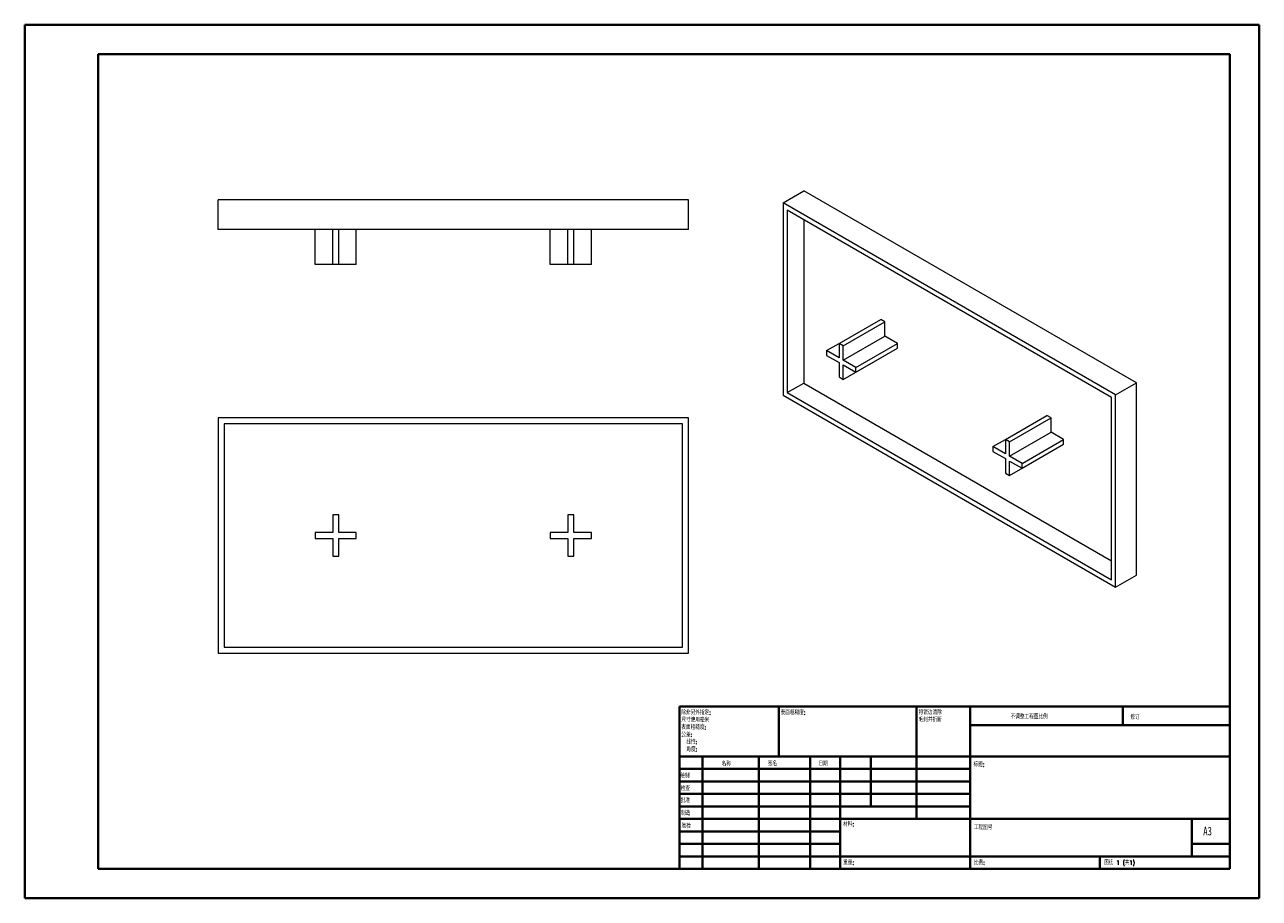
# Model space of a CAD drawing. Header units: millimetres. Extents: x 0 to 420, y 0 to 297.
import ezdxf

# ---------------------------------------------------------------- set-up
doc = ezdxf.new("R2010")
doc.units = ezdxf.units.MM
doc.styles.add('SLDTEXTSTYLE0', font='TXT', dxfattribs={"width": 0.75, "bigfont": 'bigfont'})
doc.styles.add('SLDTEXTSTYLE1', font='TXT', dxfattribs={"width": 0.75})
doc.styles.add('SLDTEXTSTYLE2', font='TXT', dxfattribs={"width": 0.694444, "bigfont": 'bigfont'})

# ---------------------------------------------------------------- blocks, each defined once
blk = doc.blocks.new('SW_NOTE_0')
at = {"color": 0, "linetype": 'Continuous', "lineweight": 0, "char_height": 1.5, "attachment_point": 1, "style": 'SLDTEXTSTYLE0'}
for s, insert in [('\\M+18FAB锐边\\M+190B4\\M+18F9C', (0, 1.93)), ('\\M+196D1\\M+18E68\\M+19BF3\\M+190DC\\M+19266', (0, -0.57))]:
    blk.add_mtext(s, dxfattribs=dict(at, insert=insert))
blk = doc.blocks.new('SW_NOTE_1')
at = {"color": 0, "linetype": 'Continuous', "lineweight": 0, "char_height": 1.5, "attachment_point": 1, "style": 'SLDTEXTSTYLE0'}
for s, insert in [('\\M+18F9C\\M+194F1另\\M+18A4F\\M+18E77\\M+192E8:', (0, 1.93)), ('\\M+18EDA\\M+190A1\\M+18E67\\M+19770\\M+19F7C\\M+195C4', (0, -0.57)), ('\\M+1955C\\M+196CA\\M+19165糙\\M+19378:', (0, -3.07)), ('\\M+18CF6\\M+18DB7:', (0, -5.57)), ('线\\M+190AB:', (1.69, -8.07)), ('\\M+18A70\\M+19378:', (1.69, -10.57))]:
    blk.add_mtext(s, dxfattribs=dict(at, insert=insert))

msp = doc.modelspace()

# ---------------------------------------------------------------- linework, layer by layer
at = {"color": 7, "linetype": 'Continuous', "lineweight": 40}
for p, q in [((0.08, 0.21), (0.08, 297.21)), ((0.08, 297.21), (420.08, 297.21)), ((420.08, 0.21), (420.08, 297.21)), ((25.08, 10.21), (25.08, 287.21)), ((25.08, 287.21), (410.08, 287.21)), ((410.08, 287.21), (410.08, 10.21)), ((222.88, 65.46), (410.08, 65.46)), ((222.88, 65.46), (222.88, 10.21)), ((256.68, 48.46), (256.68, 65.46)), ((303.48, 65.46), (303.48, 27.21)), ((321.68, 65.46), (321.68, 10.21)), ((373.68, 59.09), (373.68, 65.46)), ((410.08, 59.09), (321.68, 59.09)), ((410.08, 48.46), (222.88, 48.46)), ((230.68, 48.46), (230.68, 10.21)), ((249.87, 48.46), (249.87, 10.21)), ((267.28, 48.46), (267.28, 10.21)), ((277.48, 10.21), (277.48, 48.46)), ((287.88, 31.46), (287.88, 48.46)), ((321.68, 44.21), (222.88, 44.21)), ((321.68, 39.96), (222.88, 39.96)), ((321.68, 35.71), (222.88, 35.71)), ((321.68, 31.46), (222.88, 31.46)), ((277.48, 27.21), (222.88, 27.21)), ((277.48, 27.21), (410.08, 27.21)), ((397.08, 14.46), (397.08, 27.21)), ((277.48, 22.96), (222.88, 22.96)), ((277.48, 18.71), (222.88, 18.71)), ((410.08, 18.71), (397.08, 18.71)), ((222.88, 14.46), (410.08, 14.46)), ((365.88, 10.21), (365.88, 14.46)), ((25.08, 10.21), (410.08, 10.21)), ((0.08, 0.21), (420.08, 0.21))]:
    msp.add_line(p, q, dxfattribs=at)
at = {"color": 7, "linetype": 'Continuous', "lineweight": 15}
for p, q in [((258.05, 236.64), (265.12, 240.72)), ((378.26, 175.41), (265.12, 240.72)), ((65.89, 227.64), (65.89, 237.64)), ((225.89, 237.64), (65.89, 237.64)), ((225.89, 227.64), (225.89, 237.64)), ((371.19, 171.33), (258.05, 236.64)), ((258.05, 236.64), (258.05, 171.32)), ((369.77, 170.51), (259.47, 234.19)), ((259.47, 234.19), (259.47, 172.14)), ((225.89, 227.64), (65.89, 227.64)), ((98.89, 215.64), (98.89, 227.64)), ((104.89, 215.64), (104.89, 227.64)), ((106.89, 215.64), (106.89, 227.64)), ((112.89, 215.64), (112.89, 227.64)), ((178.89, 215.64), (178.89, 227.64)), ((184.89, 215.64), (184.89, 227.64)), ((186.89, 215.64), (186.89, 227.64)), ((192.89, 215.64), (192.89, 227.64)), ((265.12, 230.93), (265.12, 175.4)), ((104.89, 215.64), (98.89, 215.64)), ((106.89, 215.64), (104.89, 215.64)), ((112.89, 215.64), (106.89, 215.64)), ((184.89, 215.64), (178.89, 215.64)), ((186.89, 215.64), (184.89, 215.64)), ((192.89, 215.64), (186.89, 215.64)), ((277.14, 188.88), (291.29, 197.04)), ((278.56, 188.06), (292.7, 196.23)), ((292.7, 196.23), (291.29, 197.04)), ((292.7, 191.33), (292.7, 196.23)), ((278.56, 183.16), (292.7, 191.33)), ((296.94, 188.88), (292.7, 191.33)), ((272.9, 186.43), (277.14, 188.88)), ((277.14, 183.98), (272.9, 186.43)), ((272.9, 186.43), (272.9, 184.8)), ((277.14, 188.88), (277.14, 183.98)), ((278.56, 188.06), (277.14, 188.88)), ((278.56, 183.16), (278.56, 188.06)), ((282.8, 180.71), (296.94, 188.88)), ((282.8, 179.08), (296.94, 187.24)), ((296.94, 187.24), (296.94, 188.88)), ((272.9, 184.8), (277.14, 182.35)), ((277.14, 182.35), (277.14, 177.45)), ((278.56, 176.63), (292.7, 184.79)), ((282.8, 180.71), (278.56, 183.16)), ((278.56, 181.53), (282.8, 179.08)), ((278.56, 176.63), (278.56, 181.53)), ((282.8, 179.08), (282.8, 180.71)), ((292.7, 184.79), (292.7, 184.8)), ((277.14, 177.45), (278.56, 176.63)), ((259.47, 172.14), (265.12, 175.4)), ((265.12, 175.4), (369.77, 114.99)), ((371.19, 171.33), (378.26, 175.41)), ((378.26, 110.09), (378.26, 175.41)), ((258.05, 171.32), (371.19, 106.01)), ((259.47, 172.14), (369.77, 108.46)), ((369.77, 108.46), (369.77, 170.51)), ((371.19, 106.01), (371.19, 171.33)), ((333.71, 156.22), (347.85, 164.39)), ((349.27, 163.57), (347.85, 164.39)), ((225.89, 163.57), (65.89, 163.57)), ((65.89, 163.57), (65.89, 83.57)), ((67.89, 161.57), (67.89, 85.57)), ((223.89, 161.57), (67.89, 161.57)), ((223.89, 85.57), (223.89, 161.57)), ((225.89, 83.57), (225.89, 163.57)), ((335.13, 155.41), (349.27, 163.57)), ((349.27, 158.67), (349.27, 163.57)), ((329.47, 153.77), (333.71, 156.22)), ((333.71, 156.22), (333.71, 151.32)), ((335.13, 155.41), (333.71, 156.22)), ((335.13, 150.51), (349.27, 158.67)), ((335.13, 150.51), (335.13, 155.41)), ((339.37, 148.06), (353.51, 156.22)), ((353.51, 156.22), (349.27, 158.67)), ((353.51, 154.59), (353.51, 156.22)), ((329.47, 153.77), (329.47, 152.14)), ((333.71, 151.32), (329.47, 153.77)), ((329.47, 152.14), (333.71, 149.69)), ((335.13, 143.97), (349.27, 152.14)), ((339.37, 146.42), (353.51, 154.59)), ((349.27, 152.14), (349.27, 152.14)), ((333.71, 149.69), (333.71, 144.79)), ((339.37, 148.06), (335.13, 150.51)), ((335.13, 148.87), (339.37, 146.42)), ((335.13, 143.97), (335.13, 148.87)), ((339.37, 146.42), (339.37, 148.06)), ((333.71, 144.79), (335.13, 143.97)), ((104.89, 130.57), (104.89, 124.57)), ((106.89, 130.57), (104.89, 130.57)), ((106.89, 124.57), (106.89, 130.57)), ((184.89, 130.57), (184.89, 124.57)), ((186.89, 130.57), (184.89, 130.57)), ((186.89, 124.57), (186.89, 130.57)), ((98.89, 124.57), (98.89, 122.57)), ((104.89, 124.57), (98.89, 124.57)), ((98.89, 122.57), (104.89, 122.57)), ((104.89, 122.57), (104.89, 116.57)), ((112.89, 124.57), (106.89, 124.57)), ((106.89, 122.57), (112.89, 122.57)), ((106.89, 116.57), (106.89, 122.57)), ((112.89, 122.57), (112.89, 124.57)), ((178.89, 124.57), (178.89, 122.57)), ((184.89, 124.57), (178.89, 124.57)), ((178.89, 122.57), (184.89, 122.57)), ((184.89, 122.57), (184.89, 116.57)), ((192.89, 124.57), (186.89, 124.57)), ((186.89, 122.57), (192.89, 122.57)), ((186.89, 116.57), (186.89, 122.57)), ((192.89, 122.57), (192.89, 124.57)), ((104.89, 116.57), (106.89, 116.57)), ((184.89, 116.57), (186.89, 116.57)), ((371.19, 106.01), (378.26, 110.09)), ((67.89, 85.57), (223.89, 85.57)), ((65.89, 83.57), (225.89, 83.57))]:
    msp.add_line(p, q, dxfattribs=at)

# ---------------------------------------------------------------- block references
at = {"color": 7, "linetype": 'Continuous', "lineweight": 0}
for name, p in [('SW_NOTE_1', (223.47, 62.2)), ('SW_NOTE_0', (304.19, 62.28))]:
    msp.add_blockref(name, p, dxfattribs=at)

# ---------------------------------------------------------------- texts
at = {"color": 7, "linetype": 'Continuous', "lineweight": 0, "attachment_point": 1}
for s, insert, char_height, style in [('\\M+1955C\\M+196CA\\M+19165糙\\M+19378:', (257.25, 64.13), 1.5, 'SLDTEXTSTYLE0'), ('\\M+19573调\\M+190AE\\M+18D48\\M+192F6图\\M+194E4\\M+197E1', (335.49, 62.75), 1.5, 'SLDTEXTSTYLE0'), ('\\M+18F43订', (376.21, 62.55), 1.5, 'SLDTEXTSTYLE0'), ('\\M+196BC\\M+18FCC', (237.2, 46.72), 1.5, 'SLDTEXTSTYLE0'), ('签\\M+196BC', (252.91, 46.78), 1.5, 'SLDTEXTSTYLE0'), ('\\M+193FA\\M+18AFA', (270.09, 46.79), 1.5, 'SLDTEXTSTYLE0'), ('标题:', (322.84, 46.49), 1.5, 'SLDTEXTSTYLE0'), ('绘\\M+190A7', (223.09, 42.64), 1.5, 'SLDTEXTSTYLE0'), ('检查', (223.29, 38.37), 1.5, 'SLDTEXTSTYLE0'), ('\\M+194E1\\M+18F79', (223.28, 34.28), 1.5, 'SLDTEXTSTYLE0'), ('\\M+190A7\\M+191A2', (223.33, 29.95), 1.5, 'SLDTEXTSTYLE0'), ('验检', (223.55, 25.56), 1.5, 'SLDTEXTSTYLE0'), ('\\M+18DDE\\M+197BF:', (278.52, 26.2), 1.5, 'SLDTEXTSTYLE0'), ('\\M+18D48\\M+192F6图\\M+18D86', (322.95, 25.08), 1.5, 'SLDTEXTSTYLE0'), ('A3', (401, 24.52), 2.91, 'SLDTEXTSTYLE1'), ('\\M+18F64\\M+197CA:', (278.5, 13.16), 1.4986, 'SLDTEXTSTYLE0'), ('\\M+194E4\\M+197E1:', (322.95, 13.11), 1.5, 'SLDTEXTSTYLE0'), ('图纸 1 (\\M+18BA41)', (367.36, 13.11), 1.5, 'SLDTEXTSTYLE2')]:
    msp.add_mtext(s, dxfattribs=dict(at, insert=insert, char_height=char_height, style=style))

doc.saveas('drawing.dxf')
